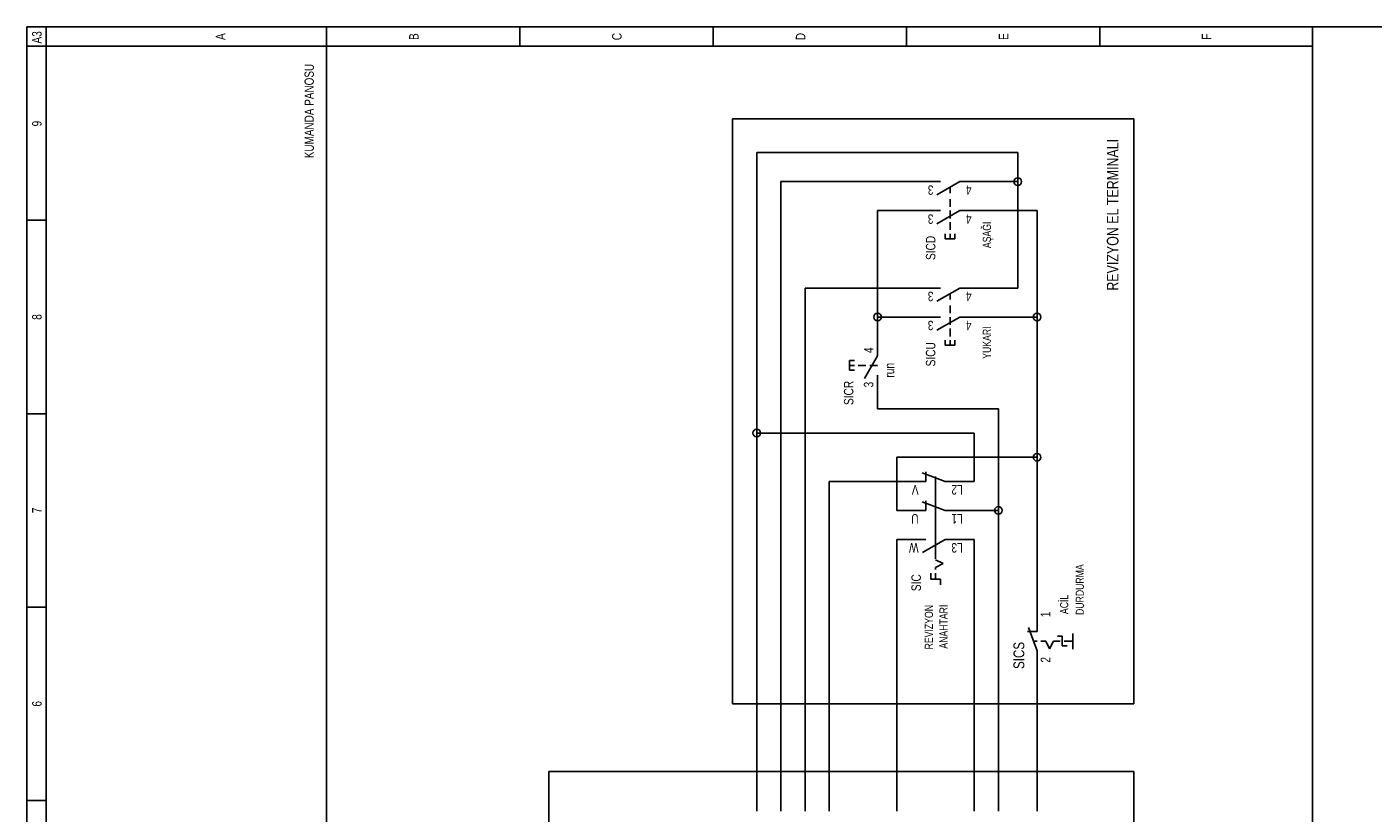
# Model space of a CAD drawing. Header units: centimetres. Extents: x 0 to 13234, y -30 to 2970.
# Tile 22 of 29: x 11846 to 12504, y 632 to 1016. Entities that reach past the tile are written whole.
import ezdxf
from ezdxf.enums import TextEntityAlignment as Align

# ---------------------------------------------------------------- set-up
doc = ezdxf.new("R2010")
doc.units = ezdxf.units.CM
doc.layers.add('ASN-ELEKTRIK', color=3, linetype='Continuous')
doc.layers.add('ASN-ELEKTRIK-YAZI', color=4, linetype='Continuous')

msp = doc.modelspace()

# ---------------------------------------------------------------- linework, layer by layer
at = {"layer": 'ASN-ELEKTRIK'}
for p, q in [((11845.54, 70.2), (11845.54, 1015.95)), ((11845.54, 1015.95), (12512.3, 1015.95)), ((11855, 79.66), (11855, 1015.95)), ((11992.14, 1015.95), (11992.14, 1006.5)), ((12086.71, 1015.95), (12086.71, 1006.5)), ((12181.29, 1015.95), (12181.29, 1006.5)), ((12275.86, 1006.5), (12275.86, 1015.95)), ((12370.44, 1006.5), (12370.44, 1015.95)), ((12474.47, 70.2), (12474.47, 1015.95)), ((11845.54, 1006.5), (12474.47, 1006.5)), ((11992.14, 79.66), (11992.14, 1006.5)), ((12190.74, 684.94), (12190.74, 971.03)), ((12190.74, 971.03), (12386.99, 971.03)), ((12386.99, 971.03), (12386.99, 684.94)), ((12330.24, 954.48), (12202.57, 954.48)), ((12202.57, 817.34), (12202.57, 954.48)), ((12330.24, 940.29), (12330.24, 954.48)), ((12214.39, 635.29), (12214.39, 940.29)), ((12287.68, 940.29), (12214.39, 940.29)), ((12292.41, 940.29), (12287.68, 940.29)), ((12301.87, 940.29), (12290.68, 933.83)), ((12297.14, 934.62), (12297.14, 937.56)), ((12301.87, 940.29), (12306.6, 940.29)), ((12330.24, 940.29), (12306.6, 940.29)), ((12330.24, 888.28), (12330.24, 940.29)), ((12297.14, 928), (12297.14, 931.78)), ((12261.68, 926.11), (12287.68, 926.11)), ((12261.68, 874.09), (12261.68, 926.11)), ((12292.41, 926.11), (12287.68, 926.11)), ((12301.87, 926.11), (12290.68, 919.65)), ((12297.14, 922.32), (12297.14, 926.11)), ((12301.87, 926.11), (12306.6, 926.11)), ((12306.6, 926.11), (12339.7, 926.11)), ((12339.7, 874.09), (12339.7, 926.11)), ((11855, 921.38), (11845.54, 921.38)), ((12297.14, 916.65), (12297.14, 920.43)), ((12294.78, 912.39), (12294.78, 914.76)), ((12294.78, 912.39), (12299.51, 912.39)), ((12297.14, 912.39), (12297.14, 914.76)), ((12299.51, 912.39), (12299.51, 914.76)), ((12287.68, 888.28), (12226.21, 888.28)), ((12226.21, 888.28), (12226.21, 635.29)), ((12292.41, 888.28), (12287.68, 888.28)), ((12301.87, 888.28), (12290.68, 881.82)), ((12297.14, 882.6), (12297.14, 885.55)), ((12301.87, 888.28), (12306.6, 888.28)), ((12306.6, 888.28), (12330.24, 888.28)), ((12297.14, 875.98), (12297.14, 879.76)), ((12287.68, 874.09), (12261.68, 874.09)), ((12261.68, 859.9), (12261.68, 874.09)), ((12292.41, 874.09), (12287.68, 874.09)), ((12301.87, 874.09), (12290.68, 867.63)), ((12297.14, 870.31), (12297.14, 874.09)), ((12301.87, 874.09), (12306.6, 874.09)), ((12306.6, 874.09), (12339.7, 874.09)), ((12339.7, 805.52), (12339.7, 874.09)), ((12294.78, 860.38), (12294.78, 862.74)), ((12297.14, 864.63), (12297.14, 868.42)), ((12297.14, 860.38), (12297.14, 862.74)), ((12299.51, 860.38), (12299.51, 862.74)), ((12261.68, 855.17), (12261.68, 859.9)), ((12294.78, 860.38), (12299.51, 860.38)), ((12247.96, 852.81), (12250.33, 852.81)), ((12247.96, 848.08), (12247.96, 852.81)), ((12247.96, 850.45), (12250.33, 850.45)), ((12252.22, 850.45), (12256, 850.45)), ((12261.68, 855.17), (12255.22, 843.99)), ((12257.89, 850.45), (12261.68, 850.45)), ((12247.96, 848.08), (12250.33, 848.08)), ((12261.68, 845.72), (12261.68, 840.99)), ((12261.68, 829.17), (12261.68, 840.99)), ((11855, 826.8), (11845.54, 826.8)), ((12320.79, 829.17), (12261.68, 829.17)), ((12320.79, 779.51), (12320.79, 829.17)), ((12308.96, 817.34), (12202.57, 817.34)), ((12202.57, 635.29), (12202.57, 817.34)), ((12308.96, 793.7), (12308.96, 817.34)), ((12271.13, 779.51), (12271.13, 805.52)), ((12271.13, 805.52), (12339.7, 805.52)), ((12339.7, 725.04), (12339.7, 805.52)), ((12294.78, 793.7), (12283.43, 797.83)), ((12285.32, 793.7), (12285.32, 798.43)), ((12238.03, 793.7), (12238.03, 635.29)), ((12280.59, 793.7), (12238.03, 793.7)), ((12280.59, 793.7), (12280.4, 793.7)), ((12285.32, 793.7), (12280.59, 793.7)), ((12290.05, 755.87), (12290.05, 796.07)), ((12294.78, 793.7), (12299.51, 793.7)), ((12299.32, 793.7), (12299.51, 793.7)), ((12299.51, 793.7), (12308.96, 793.7)), ((12294.78, 779.51), (12283.43, 783.65)), ((12285.32, 779.51), (12285.32, 784.24)), ((12280.59, 779.51), (12271.13, 779.51)), ((12280.59, 779.51), (12280.4, 779.51)), ((12285.32, 779.51), (12280.59, 779.51)), ((12294.78, 779.51), (12299.51, 779.51)), ((12299.32, 779.51), (12299.51, 779.51)), ((12320.79, 779.51), (12299.51, 779.51)), ((12320.79, 635.29), (12320.79, 779.51)), ((12271.13, 765.33), (12280.59, 765.33)), ((12271.13, 765.33), (12271.13, 635.29)), ((12280.59, 765.33), (12280.4, 765.33)), ((12285.32, 765.33), (12280.59, 765.33)), ((12294.78, 765.33), (12283.59, 758.87)), ((12294.78, 765.33), (12299.51, 765.33)), ((12299.32, 765.33), (12299.51, 765.33)), ((12308.96, 765.33), (12299.51, 765.33)), ((12308.96, 635.29), (12308.96, 765.33)), ((12290.05, 755.4), (12293.83, 753.51)), ((12290.05, 753.51), (12290.05, 753.6)), ((12293.83, 753.51), (12290.05, 751.61)), ((12290.05, 750.67), (12290.05, 751.61)), ((12287.68, 745.94), (12287.68, 748.78)), ((12287.68, 745.94), (12292.41, 745.94)), ((12290.05, 745.94), (12290.05, 748.78)), ((12292.41, 743.1), (12292.41, 745.94)), ((11855, 732.23), (11845.54, 732.23)), ((12339.7, 720.31), (12339.7, 725.04)), ((12339.7, 720.31), (12334.97, 720.31)), ((12339.7, 710.85), (12335.57, 722.2)), ((12352, 717.95), (12349.63, 717.95)), ((12352, 717.95), (12352, 713.22)), ((12357.12, 711.72), (12357.12, 719.28)), ((12339.7, 715.58), (12338, 715.58)), ((12343.96, 715.58), (12341.59, 715.58)), ((12343.96, 715.58), (12345.85, 711.8)), ((12345.85, 711.8), (12347.74, 715.58)), ((12351.05, 715.58), (12347.74, 715.58)), ((12354.36, 713.22), (12352, 713.22)), ((12357.1, 715.58), (12352.94, 715.58)), ((12339.7, 710.85), (12339.7, 706.12)), ((12339.7, 635.29), (12339.7, 706.12)), ((12386.99, 684.94), (12190.74, 684.94)), ((12100.9, 110.39), (12100.9, 651.84)), ((12100.9, 651.84), (12386.99, 651.84)), ((12386.99, 651.84), (12386.99, 110.39)), ((11855, 637.65), (11845.54, 637.65)), ((12202.57, 632.45), (12202.57, 635.29)), ((12214.39, 632.45), (12214.39, 635.29)), ((12226.21, 632.45), (12226.21, 635.29)), ((12238.03, 632.45), (12238.03, 635.29)), ((12271.13, 632.45), (12271.13, 635.29)), ((12308.96, 632.45), (12308.96, 635.29)), ((12320.79, 632.45), (12320.79, 635.29)), ((12339.7, 632.45), (12339.7, 635.29))]:
    msp.add_line(p, q, dxfattribs=at)
for centre in [(12330.24, 940.29), (12261.68, 874.09), (12339.7, 874.09), (12202.57, 817.34), (12339.7, 805.52), (12320.79, 779.51)]:
    msp.add_circle(centre, 1.89, dxfattribs=at)

# ---------------------------------------------------------------- texts
at = {"layer": 'ASN-ELEKTRIK-YAZI', "width": 0.8}
for s, height, rotation, p in [('A3', 4.634, 90, (11852.73, 1007.82)), ('3', 4.63, 180, (12289.01, 938.5)), ('3', 4.63, 180, (12289.01, 924.31)), ('3', 4.63, 180, (12289.01, 886.48)), ('3', 4.63, 180, (12289.01, 872.29)), ('run', 4.634, 90, (12269.81, 844.48)), ('3', 4.63, 90, (12259.6, 839.66)), ('V', 4.63, 180, (12281.73, 791.9)), ('U', 4.63, 180, (12281.73, 777.72)), ('W', 4.63, 180, (12281.73, 763.53)), ('DURDURMA', 3.972, 90, (12362.57, 728.38)), ('ACİL', 3.972, 90, (12354.93, 728.82)), ('1', 4.63, 90, (12346.13, 727.31))]:
    msp.add_text(s, height=height, rotation=rotation, dxfattribs=at).set_placement(p)
for s, height, p in [('A', 4.63, (11942.58, 1011.22)), ('B', 4.63, (12037.15, 1011.22)), ('C', 4.63, (12136.46, 1011.22)), ('D', 4.63, (12226.31, 1011.22)), ('E', 4.63, (12325.61, 1011.22)), ('F', 4.63, (12424.91, 1011.22)), ('9', 4.63, (11852.73, 968.67)), ('AŞAĞI', 3.972, (12317.1, 914.28)), ('8', 4.63, (11852.73, 874.09)), ('YUKARI', 3.972, (12317.08, 861.58)), ('7', 4.63, (11852.73, 779.51)), ('SICS', 5.296, (12333.46, 708.58)), ('6', 4.63, (11852.73, 684.94))]:
    msp.add_text(s, height=height, rotation=90, dxfattribs=at).set_placement(p, align=Align.CENTER)
for s, height, rotation, p in [('KUMANDA PANOSU', 4.5396, 90, (11985.89, 997.89)), ('REVIZYON EL TERMINALI', 5.6745, 90, (12379.52, 961.19)), ('4', 4.63, 180, (12304.9, 938.5)), ('4', 4.63, 180, (12304.9, 924.31)), ('SICD', 4.634, 90, (12289.95, 913.81)), ('4', 4.63, 180, (12304.9, 886.48)), ('4', 4.63, 180, (12304.9, 872.29)), ('4', 4.63, 90, (12259.6, 859.24)), ('SICU', 4.634, 90, (12289.95, 861.79)), ('SICR', 4.634, 90, (12249.85, 842.88)), ('L2', 4.634, 180, (12297.8, 791.9)), ('L1', 4.634, 180, (12297.8, 777.72)), ('L3', 4.634, 180, (12297.8, 763.53)), ('SIC', 4.634, 90, (12282.86, 748.3)), ('REVIZYON', 3.972, 90, (12288.73, 733.27)), ('ANAHTARI', 3.972, 90, (12295.92, 733.41)), ('2', 4.63, 90, (12346.13, 707.83))]:
    msp.add_text(s, height=height, rotation=rotation, dxfattribs=at).set_placement(p, align=Align.RIGHT)

doc.saveas('drawing.dxf')
